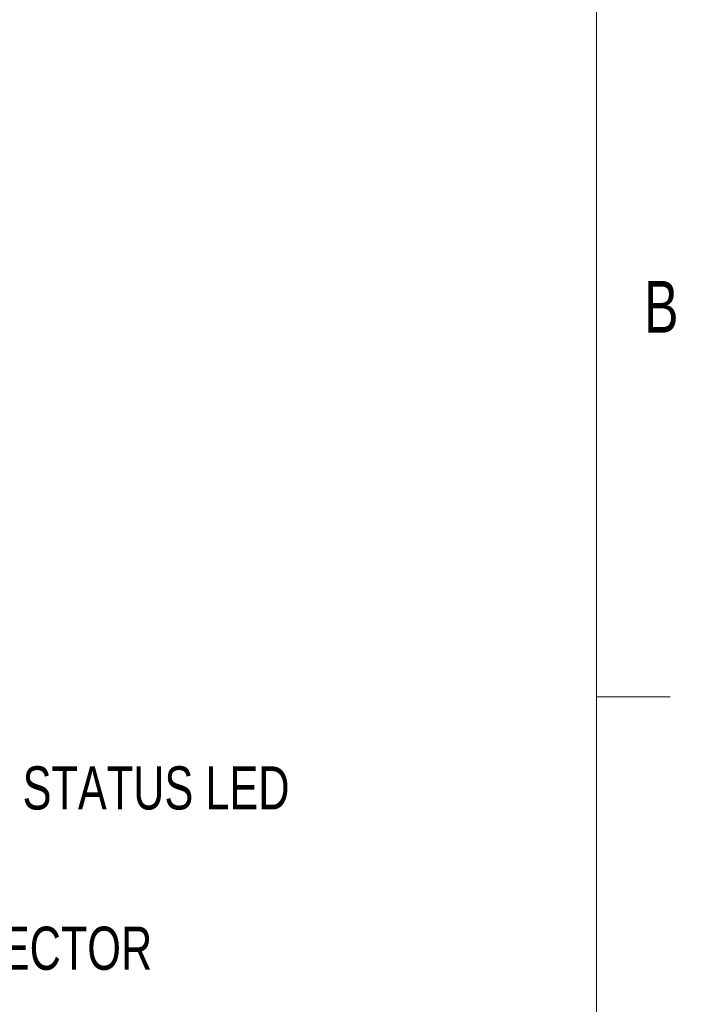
# Paper-space layout 'IX body' of a CAD drawing. Header units: millimetres. Extents: x 5 to 274, y 4 to 211.
# Tile 20 of 21: x 234 to 274, y 89 to 149. Entities that reach past the tile are written whole.
import ezdxf

# ---------------------------------------------------------------- set-up
doc = ezdxf.new("R2010")
doc.units = ezdxf.units.MM
doc.layers.add('DIMENSIONS', color=8, linetype='Continuous')
doc.layers.add('FORMAT', color=7, linetype='Continuous')
doc.styles.add('SLDTEXTSTYLE0', font='TXT', dxfattribs={"width": 0.75})

psp = doc.layouts.new('IX body')

# ---------------------------------------------------------------- linework, layer by layer
at = {"layer": 'FORMAT', "color": 7, "linetype": 'Continuous', "lineweight": 18}
for p, q in [((269.2, 205.7), (269.2, 10.2)), ((273.726, 107.95), (269.199, 107.95))]:
    psp.add_line(p, q, dxfattribs=at)

# ---------------------------------------------------------------- texts
at = {"layer": 'DIMENSIONS', "attachment_point": 1, "style": 'SLDTEXTSTYLE0'}
for s, insert, char_height in [('STATUS LED', (234.0135335, 103.6934712), 2.64583333), ('IX INDUSTRIAL CONNECTOR', (205.1018652, 93.8655701), 2.645833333)]:
    psp.add_mtext(s, dxfattribs=dict(at, insert=insert, char_height=char_height))
at = {"layer": 'FORMAT', "insert": (273.1764815, 133.4536233), "char_height": 3.175, "attachment_point": 2, "style": 'SLDTEXTSTYLE0'}
psp.add_mtext('B', dxfattribs=at)

doc.saveas('drawing.dxf')
